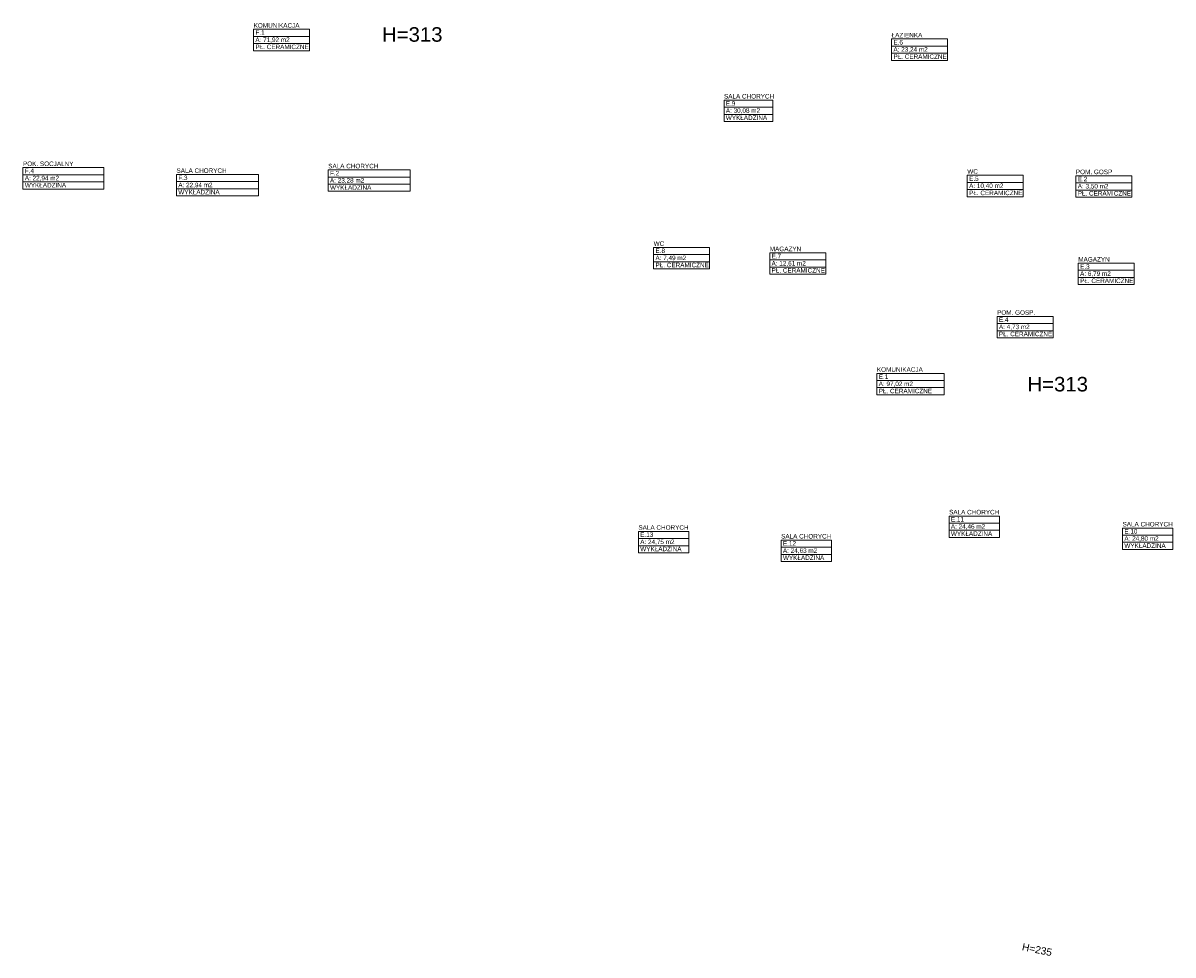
# Model space of a CAD drawing. Header units: millimetres. Extents: x 12683 to 90307, y 30842 to 62253.
# Tile 5 of 152: x 18921 to 22080, y 33309 to 35871. Entities that reach past the tile are written whole.
import ezdxf
from ezdxf.enums import TextEntityAlignment as Align

# ---------------------------------------------------------------- set-up
doc = ezdxf.new("R2010")
doc.units = ezdxf.units.MM
doc.header["$LTSCALE"] = 0.6
doc.layers.add('zzz_podklady_opisy', color=252, linetype='Continuous', lineweight=15)
doc.layers.add('zzzz_mapa', color=252, linetype='Continuous', lineweight=15)
doc.styles.add('GENERATED_STYLE_1', font='ARIAL.TTF')

# ---------------------------------------------------------------- blocks, each defined once
blk = doc.blocks.new('KOMUNIKACJA             _E.1_122_2', base_point=(274331, -105952))
at = {"layer": 'zzzz_mapa', "linetype": 'Continuous'}
for p, q in [((273404, -105755), (275257, -105755)), ((273404, -105952), (273404, -105755)), ((275257, -105755), (275257, -105952)), ((275257, -105952), (273404, -105952)), ((273404, -105952), (275257, -105952)), ((273404, -106148), (273404, -105952)), ((275257, -105952), (275257, -106148)), ((275257, -106148), (273404, -106148)), ((273404, -106148), (275257, -106148)), ((273404, -106345), (273404, -106148)), ((275257, -106345), (273404, -106345)), ((275257, -106148), (275257, -106345))]:
    blk.add_line(p, q, dxfattribs=at)
at = {"linetype": 'Continuous', "flags": 1}
for tag in ['ROOM_AREA', 'ROOM_PERIM', 'ROOM_WALLS_SURF', 'ROOM_DOORS_SURF', 'ROOM_WINDS_SURF', 'ROOM_BASELEV', 'ROOM_HEIGHT', 'ROOM_NET_AREA', 'ROOM_REDUCED_AREA', 'ROOM_CALC_AREA', 'ROOM_VOLUME']:
    blk.add_attdef(tag, text='', height=2000, dxfattribs=at).set_placement((274331, -106985), align=Align.BOTTOM_LEFT)
at = {"layer": 'zzzz_mapa', "linetype": 'Continuous', "insert": (273454, -105980), "char_height": 125, "attachment_point": 1, "style": 'GENERATED_STYLE_1'}
blk.add_mtext('{A: 97,02 m2}', dxfattribs=at)
at = {"layer": 'zzzz_mapa', "style": 'GENERATED_STYLE_1'}
for tag, p in [('ROOM_NAME', (273404, -105750)), ('ROOM_NUMBER', (273454, -105946)), ('basec', (273454, -106339))]:
    blk.add_attdef(tag, text='', height=125, dxfattribs=at).set_placement(p, align=Align.BOTTOM_LEFT)
blk = doc.blocks.new('POM. GOSP         _E.2_123_2', base_point=(279640, -100520))
at = {"layer": 'zzzz_mapa', "linetype": 'Continuous'}
for p, q in [((278871, -100324), (280409, -100324)), ((278871, -100520), (278871, -100324)), ((280409, -100324), (280409, -100520)), ((280409, -100520), (278871, -100520)), ((278871, -100520), (280409, -100520)), ((278871, -100717), (278871, -100520)), ((280409, -100717), (278871, -100717)), ((278871, -100717), (280409, -100717)), ((278871, -100913), (278871, -100717)), ((280409, -100520), (280409, -100717)), ((280409, -100717), (280409, -100913)), ((280409, -100913), (278871, -100913))]:
    blk.add_line(p, q, dxfattribs=at)
at = {"linetype": 'Continuous', "flags": 1}
for tag in ['ROOM_AREA', 'ROOM_PERIM', 'ROOM_WALLS_SURF', 'ROOM_DOORS_SURF', 'ROOM_WINDS_SURF', 'ROOM_BASELEV', 'ROOM_HEIGHT', 'ROOM_NET_AREA', 'ROOM_REDUCED_AREA', 'ROOM_CALC_AREA', 'ROOM_VOLUME']:
    blk.add_attdef(tag, text='', height=2000, dxfattribs=at).set_placement((279640, -101553), align=Align.BOTTOM_LEFT)
at = {"layer": 'zzzz_mapa', "linetype": 'Continuous', "insert": (278921, -100549), "char_height": 125, "attachment_point": 1, "style": 'GENERATED_STYLE_1'}
blk.add_mtext('{A: 3,50 m2}', dxfattribs=at)
at = {"layer": 'zzzz_mapa', "style": 'GENERATED_STYLE_1'}
for tag, p in [('ROOM_NAME', (278871, -100318)), ('ROOM_NUMBER', (278921, -100514)), ('basec', (278921, -100907))]:
    blk.add_attdef(tag, text='', height=125, dxfattribs=at).set_placement(p, align=Align.BOTTOM_LEFT)
blk = doc.blocks.new('MAGAZYN       _E.3_124_2', base_point=(279705, -102924))
at = {"layer": 'zzzz_mapa', "linetype": 'Continuous'}
for p, q in [((278936, -102727), (280474, -102727)), ((278936, -102924), (278936, -102727)), ((280474, -102924), (278936, -102924)), ((278936, -102924), (280474, -102924)), ((278936, -103120), (278936, -102924)), ((280474, -102727), (280474, -102924)), ((280474, -102924), (280474, -103120)), ((280474, -103120), (278936, -103120)), ((278936, -103120), (280474, -103120)), ((278936, -103317), (278936, -103120)), ((280474, -103120), (280474, -103317)), ((280474, -103317), (278936, -103317))]:
    blk.add_line(p, q, dxfattribs=at)
at = {"linetype": 'Continuous', "flags": 1}
for tag in ['ROOM_AREA', 'ROOM_PERIM', 'ROOM_WALLS_SURF', 'ROOM_DOORS_SURF', 'ROOM_WINDS_SURF', 'ROOM_BASELEV', 'ROOM_HEIGHT', 'ROOM_NET_AREA', 'ROOM_REDUCED_AREA', 'ROOM_CALC_AREA', 'ROOM_VOLUME']:
    blk.add_attdef(tag, text='', height=2000, dxfattribs=at).set_placement((279705, -103957), align=Align.BOTTOM_LEFT)
at = {"layer": 'zzzz_mapa', "linetype": 'Continuous', "insert": (278986, -102952), "char_height": 125, "attachment_point": 1, "style": 'GENERATED_STYLE_1'}
blk.add_mtext('{A: 6,79 m2}', dxfattribs=at)
at = {"layer": 'zzzz_mapa', "style": 'GENERATED_STYLE_1'}
for tag, p in [('ROOM_NAME', (278936, -102722)), ('ROOM_NUMBER', (278986, -102918)), ('basec', (278986, -103311))]:
    blk.add_attdef(tag, text='', height=125, dxfattribs=at).set_placement(p, align=Align.BOTTOM_LEFT)
blk = doc.blocks.new('POM. GOSP.      _E.4_125_2', base_point=(277474, -104385))
at = {"layer": 'zzzz_mapa', "linetype": 'Continuous'}
for p, q in [((276706, -104189), (278243, -104189)), ((276706, -104385), (276706, -104189)), ((278243, -104189), (278243, -104385)), ((278243, -104385), (276706, -104385)), ((276706, -104385), (278243, -104385)), ((276706, -104582), (276706, -104385)), ((278243, -104385), (278243, -104582)), ((278243, -104582), (276706, -104582)), ((276706, -104582), (278243, -104582)), ((276706, -104778), (276706, -104582)), ((278243, -104778), (276706, -104778)), ((278243, -104582), (278243, -104778))]:
    blk.add_line(p, q, dxfattribs=at)
at = {"linetype": 'Continuous', "flags": 1}
for tag in ['ROOM_AREA', 'ROOM_PERIM', 'ROOM_WALLS_SURF', 'ROOM_DOORS_SURF', 'ROOM_WINDS_SURF', 'ROOM_BASELEV', 'ROOM_HEIGHT', 'ROOM_NET_AREA', 'ROOM_REDUCED_AREA', 'ROOM_CALC_AREA', 'ROOM_VOLUME']:
    blk.add_attdef(tag, text='', height=2000, dxfattribs=at).set_placement((277474, -105419), align=Align.BOTTOM_LEFT)
at = {"layer": 'zzzz_mapa', "linetype": 'Continuous', "insert": (276756, -104414), "char_height": 125, "attachment_point": 1, "style": 'GENERATED_STYLE_1'}
blk.add_mtext('{A: 4,73 m2}', dxfattribs=at)
at = {"layer": 'zzzz_mapa', "style": 'GENERATED_STYLE_1'}
for tag, p in [('ROOM_NAME', (276706, -104183)), ('ROOM_NUMBER', (276756, -104380)), ('basec', (276756, -104772))]:
    blk.add_attdef(tag, text='', height=125, dxfattribs=at).set_placement(p, align=Align.BOTTOM_LEFT)
blk = doc.blocks.new('WC     _E.5_127_2', base_point=(276657, -100509))
at = {"layer": 'zzzz_mapa', "linetype": 'Continuous'}
for p, q in [((275888, -100312), (277425, -100312)), ((275888, -100509), (275888, -100312)), ((277425, -100312), (277425, -100509)), ((277425, -100509), (275888, -100509)), ((275888, -100509), (277425, -100509)), ((275888, -100705), (275888, -100509)), ((277425, -100705), (275888, -100705)), ((275888, -100705), (277425, -100705)), ((275888, -100901), (275888, -100705)), ((277425, -100509), (277425, -100705)), ((277425, -100705), (277425, -100901)), ((277425, -100901), (275888, -100901))]:
    blk.add_line(p, q, dxfattribs=at)
at = {"linetype": 'Continuous', "flags": 1}
for tag in ['ROOM_AREA', 'ROOM_PERIM', 'ROOM_WALLS_SURF', 'ROOM_DOORS_SURF', 'ROOM_WINDS_SURF', 'ROOM_BASELEV', 'ROOM_HEIGHT', 'ROOM_NET_AREA', 'ROOM_REDUCED_AREA', 'ROOM_CALC_AREA', 'ROOM_VOLUME']:
    blk.add_attdef(tag, text='', height=2000, dxfattribs=at).set_placement((276657, -101542), align=Align.BOTTOM_LEFT)
at = {"layer": 'zzzz_mapa', "linetype": 'Continuous', "insert": (275938, -100537), "char_height": 125, "attachment_point": 1, "style": 'GENERATED_STYLE_1'}
blk.add_mtext('{A: 10,40 m2}', dxfattribs=at)
at = {"layer": 'zzzz_mapa', "style": 'GENERATED_STYLE_1'}
for tag, p in [('ROOM_NAME', (275888, -100306)), ('ROOM_NUMBER', (275938, -100503)), ('basec', (275938, -100896))]:
    blk.add_attdef(tag, text='', height=125, dxfattribs=at).set_placement(p, align=Align.BOTTOM_LEFT)
blk = doc.blocks.new('ŁAZIENKA_E.6_128_2', base_point=(274578, -96763))
at = {"layer": 'zzzz_mapa', "linetype": 'Continuous'}
for p, q in [((273809, -96566), (275346, -96566)), ((273809, -96763), (273809, -96566)), ((275346, -96566), (275346, -96763)), ((275346, -96763), (273809, -96763)), ((273809, -96763), (275346, -96763)), ((273809, -96959), (273809, -96763)), ((275346, -96959), (273809, -96959)), ((273809, -96959), (275346, -96959)), ((273809, -97155), (273809, -96959)), ((275346, -96763), (275346, -96959)), ((275346, -96959), (275346, -97155)), ((275346, -97155), (273809, -97155))]:
    blk.add_line(p, q, dxfattribs=at)
at = {"linetype": 'Continuous', "flags": 1}
for tag in ['ROOM_AREA', 'ROOM_PERIM', 'ROOM_WALLS_SURF', 'ROOM_DOORS_SURF', 'ROOM_WINDS_SURF', 'ROOM_BASELEV', 'ROOM_HEIGHT', 'ROOM_NET_AREA', 'ROOM_REDUCED_AREA', 'ROOM_CALC_AREA', 'ROOM_VOLUME']:
    blk.add_attdef(tag, text='', height=2000, dxfattribs=at).set_placement((274578, -97796), align=Align.BOTTOM_LEFT)
at = {"layer": 'zzzz_mapa', "linetype": 'Continuous', "insert": (273859, -96791), "char_height": 125, "attachment_point": 1, "style": 'GENERATED_STYLE_1'}
blk.add_mtext('{A: 23,24 m2}', dxfattribs=at)
at = {"layer": 'zzzz_mapa', "style": 'GENERATED_STYLE_1'}
for tag, p in [('ROOM_NAME', (273809, -96560)), ('ROOM_NUMBER', (273859, -96757)), ('basec', (273859, -97150))]:
    blk.add_attdef(tag, text='', height=125, dxfattribs=at).set_placement(p, align=Align.BOTTOM_LEFT)
blk = doc.blocks.new('MAGAZYN _E.7_129_2', base_point=(271230, -102638))
at = {"layer": 'zzzz_mapa', "linetype": 'Continuous'}
for p, q in [((270461, -102442), (271999, -102442)), ((270461, -102638), (270461, -102442)), ((271999, -102638), (270461, -102638)), ((270461, -102638), (271999, -102638)), ((270461, -102834), (270461, -102638)), ((271999, -102442), (271999, -102638)), ((271999, -102638), (271999, -102834)), ((271999, -102834), (270461, -102834)), ((270461, -102834), (271999, -102834)), ((270461, -103031), (270461, -102834)), ((271999, -102834), (271999, -103031)), ((271999, -103031), (270461, -103031))]:
    blk.add_line(p, q, dxfattribs=at)
at = {"linetype": 'Continuous', "flags": 1}
for tag in ['ROOM_AREA', 'ROOM_PERIM', 'ROOM_WALLS_SURF', 'ROOM_DOORS_SURF', 'ROOM_WINDS_SURF', 'ROOM_BASELEV', 'ROOM_HEIGHT', 'ROOM_NET_AREA', 'ROOM_REDUCED_AREA', 'ROOM_CALC_AREA', 'ROOM_VOLUME']:
    blk.add_attdef(tag, text='', height=2000, dxfattribs=at).set_placement((271230, -103671), align=Align.BOTTOM_LEFT)
at = {"layer": 'zzzz_mapa', "linetype": 'Continuous', "insert": (270511, -102667), "char_height": 125, "attachment_point": 1, "style": 'GENERATED_STYLE_1'}
blk.add_mtext('{A: 12,61 m2}', dxfattribs=at)
at = {"layer": 'zzzz_mapa', "style": 'GENERATED_STYLE_1'}
for tag, p in [('ROOM_NAME', (270461, -102436)), ('ROOM_NUMBER', (270511, -102632)), ('basec', (270511, -103025))]:
    blk.add_attdef(tag, text='', height=125, dxfattribs=at).set_placement(p, align=Align.BOTTOM_LEFT)
blk = doc.blocks.new('WC _E.8_130_2', base_point=(268041, -102491))
at = {"layer": 'zzzz_mapa', "linetype": 'Continuous'}
for p, q in [((267272, -102294), (268810, -102294)), ((267272, -102491), (267272, -102294)), ((268810, -102294), (268810, -102491)), ((268810, -102491), (267272, -102491)), ((267272, -102491), (268810, -102491)), ((267272, -102687), (267272, -102491)), ((268810, -102491), (268810, -102687)), ((268810, -102687), (267272, -102687)), ((267272, -102687), (268810, -102687)), ((267272, -102883), (267272, -102687)), ((268810, -102883), (267272, -102883)), ((268810, -102687), (268810, -102883))]:
    blk.add_line(p, q, dxfattribs=at)
at = {"linetype": 'Continuous', "flags": 1}
for tag in ['ROOM_AREA', 'ROOM_PERIM', 'ROOM_WALLS_SURF', 'ROOM_DOORS_SURF', 'ROOM_WINDS_SURF', 'ROOM_BASELEV', 'ROOM_HEIGHT', 'ROOM_NET_AREA', 'ROOM_REDUCED_AREA', 'ROOM_CALC_AREA', 'ROOM_VOLUME']:
    blk.add_attdef(tag, text='', height=2000, dxfattribs=at).set_placement((268041, -103524), align=Align.BOTTOM_LEFT)
at = {"layer": 'zzzz_mapa', "linetype": 'Continuous', "insert": (267322, -102519), "char_height": 125, "attachment_point": 1, "style": 'GENERATED_STYLE_1'}
blk.add_mtext('{A: 7,49 m2}', dxfattribs=at)
at = {"layer": 'zzzz_mapa', "style": 'GENERATED_STYLE_1'}
for tag, p in [('ROOM_NAME', (267272, -102288)), ('ROOM_NUMBER', (267322, -102485)), ('basec', (267322, -102878))]:
    blk.add_attdef(tag, text='', height=125, dxfattribs=at).set_placement(p, align=Align.BOTTOM_LEFT)
blk = doc.blocks.new('SALA CHORYCH_E.9_131_2', base_point=(269873, -98443))
at = {"layer": 'zzzz_mapa', "linetype": 'Continuous'}
for p, q in [((269204, -98246), (270543, -98246)), ((269204, -98443), (269204, -98246)), ((270543, -98443), (269204, -98443)), ((269204, -98443), (270543, -98443)), ((269204, -98639), (269204, -98443)), ((270543, -98246), (270543, -98443)), ((270543, -98443), (270543, -98639)), ((270543, -98639), (269204, -98639)), ((269204, -98639), (270543, -98639)), ((269204, -98836), (269204, -98639)), ((270543, -98836), (269204, -98836)), ((270543, -98639), (270543, -98836))]:
    blk.add_line(p, q, dxfattribs=at)
at = {"linetype": 'Continuous', "flags": 1}
for tag in ['ROOM_AREA', 'ROOM_PERIM', 'ROOM_WALLS_SURF', 'ROOM_DOORS_SURF', 'ROOM_WINDS_SURF', 'ROOM_BASELEV', 'ROOM_HEIGHT', 'ROOM_NET_AREA', 'ROOM_REDUCED_AREA', 'ROOM_CALC_AREA', 'ROOM_VOLUME']:
    blk.add_attdef(tag, text='', height=2000, dxfattribs=at).set_placement((269873, -99476), align=Align.BOTTOM_LEFT)
at = {"layer": 'zzzz_mapa', "linetype": 'Continuous', "insert": (269254, -98471), "char_height": 125, "attachment_point": 1, "style": 'GENERATED_STYLE_1'}
blk.add_mtext('{A: 30,08 m2}', dxfattribs=at)
at = {"layer": 'zzzz_mapa', "style": 'GENERATED_STYLE_1'}
for tag, p in [('ROOM_NAME', (269204, -98240)), ('ROOM_NUMBER', (269254, -98437)), ('basec', (269254, -98830))]:
    blk.add_attdef(tag, text='', height=125, dxfattribs=at).set_placement(p, align=Align.BOTTOM_LEFT)
blk = doc.blocks.new('SALA CHORYCH _E.10_132_2', base_point=(280845, -110202))
at = {"layer": 'zzzz_mapa', "linetype": 'Continuous'}
for p, q in [((280152, -110005), (281538, -110005)), ((280152, -110202), (280152, -110005)), ((281538, -110202), (280152, -110202)), ((280152, -110202), (281538, -110202)), ((280152, -110398), (280152, -110202)), ((281538, -110005), (281538, -110202)), ((281538, -110202), (281538, -110398)), ((281538, -110398), (280152, -110398)), ((280152, -110398), (281538, -110398)), ((280152, -110595), (280152, -110398)), ((281538, -110398), (281538, -110595)), ((281538, -110595), (280152, -110595))]:
    blk.add_line(p, q, dxfattribs=at)
at = {"linetype": 'Continuous', "flags": 1}
for tag in ['ROOM_AREA', 'ROOM_PERIM', 'ROOM_WALLS_SURF', 'ROOM_DOORS_SURF', 'ROOM_WINDS_SURF', 'ROOM_BASELEV', 'ROOM_HEIGHT', 'ROOM_NET_AREA', 'ROOM_REDUCED_AREA', 'ROOM_CALC_AREA', 'ROOM_VOLUME']:
    blk.add_attdef(tag, text='', height=2000, dxfattribs=at).set_placement((280845, -111235), align=Align.BOTTOM_LEFT)
at = {"layer": 'zzzz_mapa', "linetype": 'Continuous', "insert": (280202, -110230), "char_height": 125, "attachment_point": 1, "style": 'GENERATED_STYLE_1'}
blk.add_mtext('{A: 24,80 m2}', dxfattribs=at)
at = {"layer": 'zzzz_mapa', "style": 'GENERATED_STYLE_1'}
for tag, p in [('ROOM_NAME', (280152, -109999)), ('ROOM_NUMBER', (280202, -110196)), ('basec', (280202, -110589))]:
    blk.add_attdef(tag, text='', height=125, dxfattribs=at).set_placement(p, align=Align.BOTTOM_LEFT)
blk = doc.blocks.new('SALA CHORYCH _E.11_133_2', base_point=(276081, -109870))
at = {"layer": 'zzzz_mapa', "linetype": 'Continuous'}
for p, q in [((275387, -109674), (276774, -109674)), ((275387, -109870), (275387, -109674)), ((276774, -109870), (275387, -109870)), ((275387, -109870), (276774, -109870)), ((275387, -110067), (275387, -109870)), ((276774, -109674), (276774, -109870)), ((276774, -109870), (276774, -110067)), ((276774, -110067), (275387, -110067)), ((275387, -110067), (276774, -110067)), ((275387, -110263), (275387, -110067)), ((276774, -110067), (276774, -110263)), ((276774, -110263), (275387, -110263))]:
    blk.add_line(p, q, dxfattribs=at)
at = {"linetype": 'Continuous', "flags": 1}
for tag in ['ROOM_AREA', 'ROOM_PERIM', 'ROOM_WALLS_SURF', 'ROOM_DOORS_SURF', 'ROOM_WINDS_SURF', 'ROOM_BASELEV', 'ROOM_HEIGHT', 'ROOM_NET_AREA', 'ROOM_REDUCED_AREA', 'ROOM_CALC_AREA', 'ROOM_VOLUME']:
    blk.add_attdef(tag, text='', height=2000, dxfattribs=at).set_placement((276081, -110903), align=Align.BOTTOM_LEFT)
at = {"layer": 'zzzz_mapa', "linetype": 'Continuous', "insert": (275437, -109899), "char_height": 125, "attachment_point": 1, "style": 'GENERATED_STYLE_1'}
blk.add_mtext('{A: 24,46 m2}', dxfattribs=at)
at = {"layer": 'zzzz_mapa', "style": 'GENERATED_STYLE_1'}
for tag, p in [('ROOM_NAME', (275387, -109668)), ('ROOM_NUMBER', (275437, -109864)), ('basec', (275437, -110257))]:
    blk.add_attdef(tag, text='', height=125, dxfattribs=at).set_placement(p, align=Align.BOTTOM_LEFT)
blk = doc.blocks.new('SALA CHORYCH _E.12_134_2', base_point=(271467, -110534))
at = {"layer": 'zzzz_mapa', "linetype": 'Continuous'}
for p, q in [((270774, -110337), (272160, -110337)), ((270774, -110534), (270774, -110337)), ((272160, -110534), (270774, -110534)), ((270774, -110534), (272160, -110534)), ((270774, -110730), (270774, -110534)), ((272160, -110337), (272160, -110534)), ((272160, -110534), (272160, -110730)), ((272160, -110730), (270774, -110730)), ((270774, -110730), (272160, -110730)), ((270774, -110926), (270774, -110730)), ((272160, -110730), (272160, -110926)), ((272160, -110926), (270774, -110926))]:
    blk.add_line(p, q, dxfattribs=at)
at = {"linetype": 'Continuous', "flags": 1}
for tag in ['ROOM_AREA', 'ROOM_PERIM', 'ROOM_WALLS_SURF', 'ROOM_DOORS_SURF', 'ROOM_WINDS_SURF', 'ROOM_BASELEV', 'ROOM_HEIGHT', 'ROOM_NET_AREA', 'ROOM_REDUCED_AREA', 'ROOM_CALC_AREA', 'ROOM_VOLUME']:
    blk.add_attdef(tag, text='', height=2000, dxfattribs=at).set_placement((271467, -111567), align=Align.BOTTOM_LEFT)
at = {"layer": 'zzzz_mapa', "linetype": 'Continuous', "insert": (270824, -110562), "char_height": 125, "attachment_point": 1, "style": 'GENERATED_STYLE_1'}
blk.add_mtext('{A: 24,63 m2}', dxfattribs=at)
at = {"layer": 'zzzz_mapa', "style": 'GENERATED_STYLE_1'}
for tag, p in [('ROOM_NAME', (270774, -110331)), ('ROOM_NUMBER', (270824, -110528)), ('basec', (270824, -110920))]:
    blk.add_attdef(tag, text='', height=125, dxfattribs=at).set_placement(p, align=Align.BOTTOM_LEFT)
blk = doc.blocks.new('SALA CHORYCH _E.13_135_2', base_point=(267547, -110292))
at = {"layer": 'zzzz_mapa', "linetype": 'Continuous'}
for p, q in [((266854, -110096), (268240, -110096)), ((266854, -110292), (266854, -110096)), ((268240, -110096), (268240, -110292)), ((268240, -110292), (266854, -110292)), ((266854, -110292), (268240, -110292)), ((266854, -110489), (266854, -110292)), ((268240, -110489), (266854, -110489)), ((266854, -110489), (268240, -110489)), ((266854, -110685), (266854, -110489)), ((268240, -110292), (268240, -110489)), ((268240, -110489), (268240, -110685)), ((268240, -110685), (266854, -110685))]:
    blk.add_line(p, q, dxfattribs=at)
at = {"linetype": 'Continuous', "flags": 1}
for tag in ['ROOM_AREA', 'ROOM_PERIM', 'ROOM_WALLS_SURF', 'ROOM_DOORS_SURF', 'ROOM_WINDS_SURF', 'ROOM_BASELEV', 'ROOM_HEIGHT', 'ROOM_NET_AREA', 'ROOM_REDUCED_AREA', 'ROOM_CALC_AREA', 'ROOM_VOLUME']:
    blk.add_attdef(tag, text='', height=2000, dxfattribs=at).set_placement((267547, -111325), align=Align.BOTTOM_LEFT)
at = {"layer": 'zzzz_mapa', "linetype": 'Continuous', "insert": (266904, -110321), "char_height": 125, "attachment_point": 1, "style": 'GENERATED_STYLE_1'}
blk.add_mtext('{A: 24,75 m2}', dxfattribs=at)
at = {"layer": 'zzzz_mapa', "style": 'GENERATED_STYLE_1'}
for tag, p in [('ROOM_NAME', (266854, -110090)), ('ROOM_NUMBER', (266904, -110286)), ('basec', (266904, -110679))]:
    blk.add_attdef(tag, text='', height=125, dxfattribs=at).set_placement(p, align=Align.BOTTOM_LEFT)
blk = doc.blocks.new('KOMUNIKACJA_F.1_136_2', base_point=(257052, -96495))
at = {"layer": 'zzzz_mapa', "linetype": 'Continuous'}
for p, q in [((256283, -96299), (257821, -96299)), ((256283, -96495), (256283, -96299)), ((257821, -96299), (257821, -96495)), ((257821, -96495), (256283, -96495)), ((256283, -96495), (257821, -96495)), ((256283, -96692), (256283, -96495)), ((257821, -96495), (257821, -96692)), ((257821, -96692), (256283, -96692)), ((256283, -96692), (257821, -96692)), ((256283, -96888), (256283, -96692)), ((257821, -96888), (256283, -96888)), ((257821, -96692), (257821, -96888))]:
    blk.add_line(p, q, dxfattribs=at)
at = {"linetype": 'Continuous', "flags": 1}
for tag in ['ROOM_AREA', 'ROOM_PERIM', 'ROOM_WALLS_SURF', 'ROOM_DOORS_SURF', 'ROOM_WINDS_SURF', 'ROOM_BASELEV', 'ROOM_HEIGHT', 'ROOM_NET_AREA', 'ROOM_REDUCED_AREA', 'ROOM_CALC_AREA', 'ROOM_VOLUME']:
    blk.add_attdef(tag, text='', height=2000, dxfattribs=at).set_placement((257052, -97528), align=Align.BOTTOM_LEFT)
at = {"layer": 'zzzz_mapa', "linetype": 'Continuous', "insert": (256333, -96524), "char_height": 125, "attachment_point": 1, "style": 'GENERATED_STYLE_1'}
blk.add_mtext('{A: 71,92 m2}', dxfattribs=at)
at = {"layer": 'zzzz_mapa', "style": 'GENERATED_STYLE_1'}
for tag, p in [('ROOM_NAME', (256283, -96293)), ('ROOM_NUMBER', (256333, -96489)), ('basec', (256333, -96882))]:
    blk.add_attdef(tag, text='', height=125, dxfattribs=at).set_placement(p, align=Align.BOTTOM_LEFT)
blk = doc.blocks.new('SALA CHORYCH                   _F.2_137_2', base_point=(259458, -100361))
at = {"layer": 'zzzz_mapa', "linetype": 'Continuous'}
for p, q in [((258332, -100164), (260583, -100164)), ((258332, -100361), (258332, -100164)), ((260583, -100361), (258332, -100361)), ((258332, -100361), (260583, -100361)), ((258332, -100557), (258332, -100361)), ((260583, -100164), (260583, -100361)), ((260583, -100361), (260583, -100557)), ((260583, -100557), (258332, -100557)), ((258332, -100557), (260583, -100557)), ((258332, -100753), (258332, -100557)), ((260583, -100753), (258332, -100753)), ((260583, -100557), (260583, -100753))]:
    blk.add_line(p, q, dxfattribs=at)
at = {"linetype": 'Continuous', "flags": 1}
for tag in ['ROOM_AREA', 'ROOM_PERIM', 'ROOM_WALLS_SURF', 'ROOM_DOORS_SURF', 'ROOM_WINDS_SURF', 'ROOM_BASELEV', 'ROOM_HEIGHT', 'ROOM_NET_AREA', 'ROOM_REDUCED_AREA', 'ROOM_CALC_AREA', 'ROOM_VOLUME']:
    blk.add_attdef(tag, text='', height=2000, dxfattribs=at).set_placement((259458, -101394), align=Align.BOTTOM_LEFT)
at = {"layer": 'zzzz_mapa', "linetype": 'Continuous', "insert": (258382, -100389), "char_height": 125, "attachment_point": 1, "style": 'GENERATED_STYLE_1'}
blk.add_mtext('{A: 23,28 m2}', dxfattribs=at)
at = {"layer": 'zzzz_mapa', "style": 'GENERATED_STYLE_1'}
for tag, p in [('ROOM_NAME', (258332, -100158)), ('ROOM_NUMBER', (258382, -100355)), ('basec', (258382, -100748))]:
    blk.add_attdef(tag, text='', height=125, dxfattribs=at).set_placement(p, align=Align.BOTTOM_LEFT)
blk = doc.blocks.new('SALA CHORYCH                   _F.3_138_2', base_point=(255291, -100486))
at = {"layer": 'zzzz_mapa', "linetype": 'Continuous'}
for p, q in [((254165, -100290), (256416, -100290)), ((254165, -100486), (254165, -100290)), ((256416, -100290), (256416, -100486)), ((256416, -100486), (254165, -100486)), ((254165, -100486), (256416, -100486)), ((254165, -100683), (254165, -100486)), ((256416, -100683), (254165, -100683)), ((254165, -100683), (256416, -100683)), ((254165, -100879), (254165, -100683)), ((256416, -100486), (256416, -100683)), ((256416, -100683), (256416, -100879)), ((256416, -100879), (254165, -100879))]:
    blk.add_line(p, q, dxfattribs=at)
at = {"linetype": 'Continuous', "flags": 1}
for tag in ['ROOM_AREA', 'ROOM_PERIM', 'ROOM_WALLS_SURF', 'ROOM_DOORS_SURF', 'ROOM_WINDS_SURF', 'ROOM_BASELEV', 'ROOM_HEIGHT', 'ROOM_NET_AREA', 'ROOM_REDUCED_AREA', 'ROOM_CALC_AREA', 'ROOM_VOLUME']:
    blk.add_attdef(tag, text='', height=2000, dxfattribs=at).set_placement((255291, -101519), align=Align.BOTTOM_LEFT)
at = {"layer": 'zzzz_mapa', "linetype": 'Continuous', "insert": (254215, -100515), "char_height": 125, "attachment_point": 1, "style": 'GENERATED_STYLE_1'}
blk.add_mtext('{A: 22,94 m2}', dxfattribs=at)
at = {"layer": 'zzzz_mapa', "style": 'GENERATED_STYLE_1'}
for tag, p in [('ROOM_NAME', (254165, -100284)), ('ROOM_NUMBER', (254215, -100480)), ('basec', (254215, -100873))]:
    blk.add_attdef(tag, text='', height=125, dxfattribs=at).set_placement(p, align=Align.BOTTOM_LEFT)
blk = doc.blocks.new('POK. SOCJALNY                  _F.4_139_2', base_point=(251061, -100298))
at = {"layer": 'zzzz_mapa', "linetype": 'Continuous'}
for p, q in [((249949, -100101), (252172, -100101)), ((249949, -100298), (249949, -100101)), ((252172, -100101), (252172, -100298)), ((252172, -100298), (249949, -100298)), ((249949, -100298), (252172, -100298)), ((249949, -100494), (249949, -100298)), ((252172, -100298), (252172, -100494)), ((252172, -100494), (249949, -100494)), ((249949, -100494), (252172, -100494)), ((249949, -100691), (249949, -100494)), ((252172, -100691), (249949, -100691)), ((252172, -100494), (252172, -100691))]:
    blk.add_line(p, q, dxfattribs=at)
at = {"linetype": 'Continuous', "flags": 1}
for tag in ['ROOM_AREA', 'ROOM_PERIM', 'ROOM_WALLS_SURF', 'ROOM_DOORS_SURF', 'ROOM_WINDS_SURF', 'ROOM_BASELEV', 'ROOM_HEIGHT', 'ROOM_NET_AREA', 'ROOM_REDUCED_AREA', 'ROOM_CALC_AREA', 'ROOM_VOLUME']:
    blk.add_attdef(tag, text='', height=2000, dxfattribs=at).set_placement((251061, -101331), align=Align.BOTTOM_LEFT)
at = {"layer": 'zzzz_mapa', "linetype": 'Continuous', "insert": (249999, -100326), "char_height": 125, "attachment_point": 1, "style": 'GENERATED_STYLE_1'}
blk.add_mtext('{A: 22,94 m2}', dxfattribs=at)
at = {"layer": 'zzzz_mapa', "style": 'GENERATED_STYLE_1'}
for tag, p in [('ROOM_NAME', (249949, -100095)), ('ROOM_NUMBER', (249999, -100292)), ('basec', (249999, -100685))]:
    blk.add_attdef(tag, text='', height=125, dxfattribs=at).set_placement(p, align=Align.BOTTOM_LEFT)

msp = doc.modelspace()

# ---------------------------------------------------------------- block references
at = {"layer": 'zzz_podklady_opisy'}
ref = msp.add_blockref('KOMUNIKACJA_F.1_136_2', (19631.1, 35833.7), dxfattribs=dict(at, xscale=0.1, yscale=0.1, zscale=0.1))
ref.add_attrib('ROOM_NAME', 'KOMUNIKACJA', dxfattribs={"layer": 'zzzz_mapa', "color": 5, "linetype": 'Continuous', "height": 12.5, "style": 'GENERATED_STYLE_1'}).set_placement((19554.3, 35853.9), align=Align.BOTTOM_LEFT)
ref.add_attrib('ROOM_NUMBER', 'F.1', dxfattribs={"layer": 'zzzz_mapa', "color": 5, "linetype": 'Continuous', "height": 12.5, "style": 'GENERATED_STYLE_1'}).set_placement((19559.3, 35834.3), align=Align.BOTTOM_LEFT)
ref.add_attrib('basec', 'PŁ. CERAMICZNE', dxfattribs={"layer": 'zzzz_mapa', "color": 5, "linetype": 'Continuous', "height": 12.5, "style": 'GENERATED_STYLE_1'}).set_placement((19559.3, 35795), align=Align.BOTTOM_LEFT)
ref = msp.add_blockref('ŁAZIENKA_E.6_128_2', (21383.7, 35807), dxfattribs=dict(at, xscale=0.1, yscale=0.1, zscale=0.1))
ref.add_attrib('ROOM_NAME', 'ŁAZIENKA', dxfattribs={"layer": 'zzzz_mapa', "color": 5, "linetype": 'Continuous', "height": 12.5, "style": 'GENERATED_STYLE_1'}).set_placement((21306.8, 35827.2), align=Align.BOTTOM_LEFT)
ref.add_attrib('ROOM_NUMBER', 'E.6', dxfattribs={"layer": 'zzzz_mapa', "color": 5, "linetype": 'Continuous', "height": 12.5, "style": 'GENERATED_STYLE_1'}).set_placement((21311.8, 35807.6), align=Align.BOTTOM_LEFT)
ref.add_attrib('basec', 'PŁ. CERAMICZNE', dxfattribs={"layer": 'zzzz_mapa', "color": 5, "linetype": 'Continuous', "height": 12.5, "style": 'GENERATED_STYLE_1'}).set_placement((21311.8, 35768.3), align=Align.BOTTOM_LEFT)
ref = msp.add_blockref('SALA CHORYCH_E.9_131_2', (20913.3, 35639), dxfattribs=dict(at, xscale=0.1, yscale=0.1, zscale=0.1))
ref.add_attrib('ROOM_NAME', 'SALA CHORYCH', dxfattribs={"layer": 'zzzz_mapa', "color": 5, "linetype": 'Continuous', "height": 12.5, "style": 'GENERATED_STYLE_1'}).set_placement((20846.4, 35659.2), align=Align.BOTTOM_LEFT)
ref.add_attrib('ROOM_NUMBER', 'E.9', dxfattribs={"layer": 'zzzz_mapa', "color": 5, "linetype": 'Continuous', "height": 12.5, "style": 'GENERATED_STYLE_1'}).set_placement((20851.4, 35639.6), align=Align.BOTTOM_LEFT)
ref.add_attrib('basec', 'WYKŁADZINA', dxfattribs={"layer": 'zzzz_mapa', "color": 5, "linetype": 'Continuous', "height": 12.5, "style": 'GENERATED_STYLE_1'}).set_placement((20851.4, 35600.3), align=Align.BOTTOM_LEFT)
ref = msp.add_blockref('POK. SOCJALNY                  _F.4_139_2', (19032, 35453.5), dxfattribs=dict(at, xscale=0.1, yscale=0.1, zscale=0.1))
ref.add_attrib('ROOM_NAME', 'POK. SOCJALNY', dxfattribs={"layer": 'zzzz_mapa', "color": 5, "linetype": 'Continuous', "height": 12.5, "style": 'GENERATED_STYLE_1'}).set_placement((18920.8, 35473.7), align=Align.BOTTOM_LEFT)
ref.add_attrib('ROOM_NUMBER', 'F.4', dxfattribs={"layer": 'zzzz_mapa', "color": 5, "linetype": 'Continuous', "height": 12.5, "style": 'GENERATED_STYLE_1'}).set_placement((18925.8, 35454.1), align=Align.BOTTOM_LEFT)
ref.add_attrib('basec', 'WYKŁADZINA', dxfattribs={"layer": 'zzzz_mapa', "color": 5, "linetype": 'Continuous', "height": 12.5, "style": 'GENERATED_STYLE_1'}).set_placement((18925.8, 35414.8), align=Align.BOTTOM_LEFT)
ref = msp.add_blockref('SALA CHORYCH                   _F.2_137_2', (19871.7, 35447.2), dxfattribs=dict(at, xscale=0.1, yscale=0.1, zscale=0.1))
ref.add_attrib('ROOM_NAME', 'SALA CHORYCH', dxfattribs={"layer": 'zzzz_mapa', "color": 5, "linetype": 'Continuous', "height": 12.5, "style": 'GENERATED_STYLE_1'}).set_placement((19759.2, 35467.4), align=Align.BOTTOM_LEFT)
ref.add_attrib('ROOM_NUMBER', 'F.2', dxfattribs={"layer": 'zzzz_mapa', "color": 5, "linetype": 'Continuous', "height": 12.5, "style": 'GENERATED_STYLE_1'}).set_placement((19764.2, 35447.8), align=Align.BOTTOM_LEFT)
ref.add_attrib('basec', 'WYKŁADZINA', dxfattribs={"layer": 'zzzz_mapa', "color": 5, "linetype": 'Continuous', "height": 12.5, "style": 'GENERATED_STYLE_1'}).set_placement((19764.2, 35408.5), align=Align.BOTTOM_LEFT)
ref = msp.add_blockref('SALA CHORYCH                   _F.3_138_2', (19455, 35434.6), dxfattribs=dict(at, xscale=0.1, yscale=0.1, zscale=0.1))
ref.add_attrib('ROOM_NAME', 'SALA CHORYCH', dxfattribs={"layer": 'zzzz_mapa', "color": 5, "linetype": 'Continuous', "height": 12.5, "style": 'GENERATED_STYLE_1'}).set_placement((19342.5, 35454.9), align=Align.BOTTOM_LEFT)
ref.add_attrib('ROOM_NUMBER', 'F.3', dxfattribs={"layer": 'zzzz_mapa', "color": 5, "linetype": 'Continuous', "height": 12.5, "style": 'GENERATED_STYLE_1'}).set_placement((19347.5, 35435.2), align=Align.BOTTOM_LEFT)
ref.add_attrib('basec', 'WYKŁADZINA', dxfattribs={"layer": 'zzzz_mapa', "color": 5, "linetype": 'Continuous', "height": 12.5, "style": 'GENERATED_STYLE_1'}).set_placement((19347.5, 35395.9), align=Align.BOTTOM_LEFT)
ref = msp.add_blockref('WC     _E.5_127_2', (21591.6, 35432.4), dxfattribs=dict(at, xscale=0.1, yscale=0.1, zscale=0.1))
ref.add_attrib('ROOM_NAME', 'WC', dxfattribs={"layer": 'zzzz_mapa', "color": 5, "linetype": 'Continuous', "height": 12.5, "style": 'GENERATED_STYLE_1'}).set_placement((21514.7, 35452.6), align=Align.BOTTOM_LEFT)
ref.add_attrib('ROOM_NUMBER', 'E.5', dxfattribs={"layer": 'zzzz_mapa', "color": 5, "linetype": 'Continuous', "height": 12.5, "style": 'GENERATED_STYLE_1'}).set_placement((21519.7, 35433), align=Align.BOTTOM_LEFT)
ref.add_attrib('basec', 'PŁ. CERAMICZNE', dxfattribs={"layer": 'zzzz_mapa', "color": 5, "linetype": 'Continuous', "height": 12.5, "style": 'GENERATED_STYLE_1'}).set_placement((21519.7, 35393.7), align=Align.BOTTOM_LEFT)
ref = msp.add_blockref('POM. GOSP         _E.2_123_2', (21889.9, 35431.2), dxfattribs=dict(at, xscale=0.1, yscale=0.1, zscale=0.1))
ref.add_attrib('ROOM_NAME', 'POM. GOSP', dxfattribs={"layer": 'zzzz_mapa', "color": 5, "linetype": 'Continuous', "height": 12.5, "style": 'GENERATED_STYLE_1'}).set_placement((21813, 35451.4), align=Align.BOTTOM_LEFT)
ref.add_attrib('ROOM_NUMBER', 'E.2', dxfattribs={"layer": 'zzzz_mapa', "color": 5, "linetype": 'Continuous', "height": 12.5, "style": 'GENERATED_STYLE_1'}).set_placement((21818, 35431.8), align=Align.BOTTOM_LEFT)
ref.add_attrib('basec', 'PŁ. CERAMICZNE', dxfattribs={"layer": 'zzzz_mapa', "color": 5, "linetype": 'Continuous', "height": 12.5, "style": 'GENERATED_STYLE_1'}).set_placement((21818, 35392.5), align=Align.BOTTOM_LEFT)
ref = msp.add_blockref('WC _E.8_130_2', (20730, 35234.2), dxfattribs=dict(at, xscale=0.1, yscale=0.1, zscale=0.1))
ref.add_attrib('ROOM_NAME', 'WC', dxfattribs={"layer": 'zzzz_mapa', "color": 5, "linetype": 'Continuous', "height": 12.5, "style": 'GENERATED_STYLE_1'}).set_placement((20653.2, 35254.4), align=Align.BOTTOM_LEFT)
ref.add_attrib('ROOM_NUMBER', 'E.8', dxfattribs={"layer": 'zzzz_mapa', "color": 5, "linetype": 'Continuous', "height": 12.5, "style": 'GENERATED_STYLE_1'}).set_placement((20658.2, 35234.8), align=Align.BOTTOM_LEFT)
ref.add_attrib('basec', 'PŁ. CERAMICZNE', dxfattribs={"layer": 'zzzz_mapa', "color": 5, "linetype": 'Continuous', "height": 12.5, "style": 'GENERATED_STYLE_1'}).set_placement((20658.2, 35195.5), align=Align.BOTTOM_LEFT)
ref = msp.add_blockref('MAGAZYN _E.7_129_2', (21048.9, 35219.4), dxfattribs=dict(at, xscale=0.1, yscale=0.1, zscale=0.1))
ref.add_attrib('ROOM_NAME', 'MAGAZYN', dxfattribs={"layer": 'zzzz_mapa', "color": 5, "linetype": 'Continuous', "height": 12.5, "style": 'GENERATED_STYLE_1'}).set_placement((20972.1, 35239.7), align=Align.BOTTOM_LEFT)
ref.add_attrib('ROOM_NUMBER', 'E.7', dxfattribs={"layer": 'zzzz_mapa', "color": 5, "linetype": 'Continuous', "height": 12.5, "style": 'GENERATED_STYLE_1'}).set_placement((20977.1, 35220), align=Align.BOTTOM_LEFT)
ref.add_attrib('basec', 'PŁ. CERAMICZNE', dxfattribs={"layer": 'zzzz_mapa', "color": 5, "linetype": 'Continuous', "height": 12.5, "style": 'GENERATED_STYLE_1'}).set_placement((20977.1, 35180.8), align=Align.BOTTOM_LEFT)
ref = msp.add_blockref('MAGAZYN       _E.3_124_2', (21896.4, 35190.9), dxfattribs=dict(at, xscale=0.1, yscale=0.1, zscale=0.1))
ref.add_attrib('ROOM_NAME', 'MAGAZYN', dxfattribs={"layer": 'zzzz_mapa', "color": 5, "linetype": 'Continuous', "height": 12.5, "style": 'GENERATED_STYLE_1'}).set_placement((21819.5, 35211.1), align=Align.BOTTOM_LEFT)
ref.add_attrib('ROOM_NUMBER', 'E.3', dxfattribs={"layer": 'zzzz_mapa', "color": 5, "linetype": 'Continuous', "height": 12.5, "style": 'GENERATED_STYLE_1'}).set_placement((21824.5, 35191.5), align=Align.BOTTOM_LEFT)
ref.add_attrib('basec', 'PŁ. CERAMICZNE', dxfattribs={"layer": 'zzzz_mapa', "color": 5, "linetype": 'Continuous', "height": 12.5, "style": 'GENERATED_STYLE_1'}).set_placement((21824.5, 35152.2), align=Align.BOTTOM_LEFT)
ref = msp.add_blockref('POM. GOSP.      _E.4_125_2', (21673.4, 35044.7), dxfattribs=dict(at, xscale=0.1, yscale=0.1, zscale=0.1))
ref.add_attrib('ROOM_NAME', 'POM. GOSP.', dxfattribs={"layer": 'zzzz_mapa', "color": 5, "linetype": 'Continuous', "height": 12.5, "style": 'GENERATED_STYLE_1'}).set_placement((21596.5, 35064.9), align=Align.BOTTOM_LEFT)
ref.add_attrib('ROOM_NUMBER', 'E.4', dxfattribs={"layer": 'zzzz_mapa', "color": 5, "linetype": 'Continuous', "height": 12.5, "style": 'GENERATED_STYLE_1'}).set_placement((21601.5, 35045.3), align=Align.BOTTOM_LEFT)
ref.add_attrib('basec', 'PŁ. CERAMICZNE', dxfattribs={"layer": 'zzzz_mapa', "color": 5, "linetype": 'Continuous', "height": 12.5, "style": 'GENERATED_STYLE_1'}).set_placement((21601.5, 35006), align=Align.BOTTOM_LEFT)
ref = msp.add_blockref('KOMUNIKACJA             _E.1_122_2', (21359, 34888.1), dxfattribs=dict(at, xscale=0.1, yscale=0.1, zscale=0.1))
ref.add_attrib('ROOM_NAME', 'KOMUNIKACJA', dxfattribs={"layer": 'zzzz_mapa', "color": 5, "linetype": 'Continuous', "height": 12.5, "style": 'GENERATED_STYLE_1'}).set_placement((21266.4, 34908.3), align=Align.BOTTOM_LEFT)
ref.add_attrib('ROOM_NUMBER', 'E.1', dxfattribs={"layer": 'zzzz_mapa', "color": 5, "linetype": 'Continuous', "height": 12.5, "style": 'GENERATED_STYLE_1'}).set_placement((21271.4, 34888.6), align=Align.BOTTOM_LEFT)
ref.add_attrib('basec', 'PŁ. CERAMICZNE', dxfattribs={"layer": 'zzzz_mapa', "color": 5, "linetype": 'Continuous', "height": 12.5, "style": 'GENERATED_STYLE_1'}).set_placement((21271.4, 34849.4), align=Align.BOTTOM_LEFT)
ref = msp.add_blockref('SALA CHORYCH _E.11_133_2', (21534, 34496.2), dxfattribs=dict(at, xscale=0.1, yscale=0.1, zscale=0.1))
ref.add_attrib('ROOM_NAME', 'SALA CHORYCH', dxfattribs={"layer": 'zzzz_mapa', "color": 5, "linetype": 'Continuous', "height": 12.5, "style": 'GENERATED_STYLE_1'}).set_placement((21464.7, 34516.5), align=Align.BOTTOM_LEFT)
ref.add_attrib('ROOM_NUMBER', 'E.11', dxfattribs={"layer": 'zzzz_mapa', "color": 5, "linetype": 'Continuous', "height": 12.5, "style": 'GENERATED_STYLE_1'}).set_placement((21469.7, 34496.8), align=Align.BOTTOM_LEFT)
ref.add_attrib('basec', 'WYKŁADZINA', dxfattribs={"layer": 'zzzz_mapa', "color": 5, "linetype": 'Continuous', "height": 12.5, "style": 'GENERATED_STYLE_1'}).set_placement((21469.7, 34457.5), align=Align.BOTTOM_LEFT)
ref = msp.add_blockref('SALA CHORYCH _E.10_132_2', (22010.4, 34463.1), dxfattribs=dict(at, xscale=0.1, yscale=0.1, zscale=0.1))
ref.add_attrib('ROOM_NAME', 'SALA CHORYCH', dxfattribs={"layer": 'zzzz_mapa', "color": 5, "linetype": 'Continuous', "height": 12.5, "style": 'GENERATED_STYLE_1'}).set_placement((21941.1, 34483.3), align=Align.BOTTOM_LEFT)
ref.add_attrib('ROOM_NUMBER', 'E.10', dxfattribs={"layer": 'zzzz_mapa', "color": 5, "linetype": 'Continuous', "height": 12.5, "style": 'GENERATED_STYLE_1'}).set_placement((21946.1, 34463.7), align=Align.BOTTOM_LEFT)
ref.add_attrib('basec', 'WYKŁADZINA', dxfattribs={"layer": 'zzzz_mapa', "color": 5, "linetype": 'Continuous', "height": 12.5, "style": 'GENERATED_STYLE_1'}).set_placement((21946.1, 34424.4), align=Align.BOTTOM_LEFT)
ref = msp.add_blockref('SALA CHORYCH _E.13_135_2', (20680.6, 34454), dxfattribs=dict(at, xscale=0.1, yscale=0.1, zscale=0.1))
ref.add_attrib('ROOM_NAME', 'SALA CHORYCH', dxfattribs={"layer": 'zzzz_mapa', "color": 5, "linetype": 'Continuous', "height": 12.5, "style": 'GENERATED_STYLE_1'}).set_placement((20611.3, 34474.3), align=Align.BOTTOM_LEFT)
ref.add_attrib('ROOM_NUMBER', 'E.13', dxfattribs={"layer": 'zzzz_mapa', "color": 5, "linetype": 'Continuous', "height": 12.5, "style": 'GENERATED_STYLE_1'}).set_placement((20616.3, 34454.6), align=Align.BOTTOM_LEFT)
ref.add_attrib('basec', 'WYKŁADZINA', dxfattribs={"layer": 'zzzz_mapa', "color": 5, "linetype": 'Continuous', "height": 12.5, "style": 'GENERATED_STYLE_1'}).set_placement((20616.3, 34415.3), align=Align.BOTTOM_LEFT)
ref = msp.add_blockref('SALA CHORYCH _E.12_134_2', (21072.6, 34429.9), dxfattribs=dict(at, xscale=0.1, yscale=0.1, zscale=0.1))
ref.add_attrib('ROOM_NAME', 'SALA CHORYCH', dxfattribs={"layer": 'zzzz_mapa', "color": 5, "linetype": 'Continuous', "height": 12.5, "style": 'GENERATED_STYLE_1'}).set_placement((21003.3, 34450.1), align=Align.BOTTOM_LEFT)
ref.add_attrib('ROOM_NUMBER', 'E.12', dxfattribs={"layer": 'zzzz_mapa', "color": 5, "linetype": 'Continuous', "height": 12.5, "style": 'GENERATED_STYLE_1'}).set_placement((21008.3, 34430.5), align=Align.BOTTOM_LEFT)
ref.add_attrib('basec', 'WYKŁADZINA', dxfattribs={"layer": 'zzzz_mapa', "color": 5, "linetype": 'Continuous', "height": 12.5, "style": 'GENERATED_STYLE_1'}).set_placement((21008.3, 34391.2), align=Align.BOTTOM_LEFT)

# ---------------------------------------------------------------- texts
at = {"layer": 'zzz_podklady_opisy', "char_height": 40, "attachment_point": 5, "style": 'GENERATED_STYLE_1'}
for insert in [(19990.1, 35838.8), (21763.1, 34877.8)]:
    msp.add_mtext('{H=313}', dxfattribs=dict(at, insert=insert))
at = {"layer": 'zzz_podklady_opisy', "insert": (21706.3, 33324.2), "char_height": 20, "attachment_point": 5, "rotation": 348.4897, "style": 'GENERATED_STYLE_1'}
msp.add_mtext('{H=235}', dxfattribs=at)

doc.saveas('drawing.dxf')
